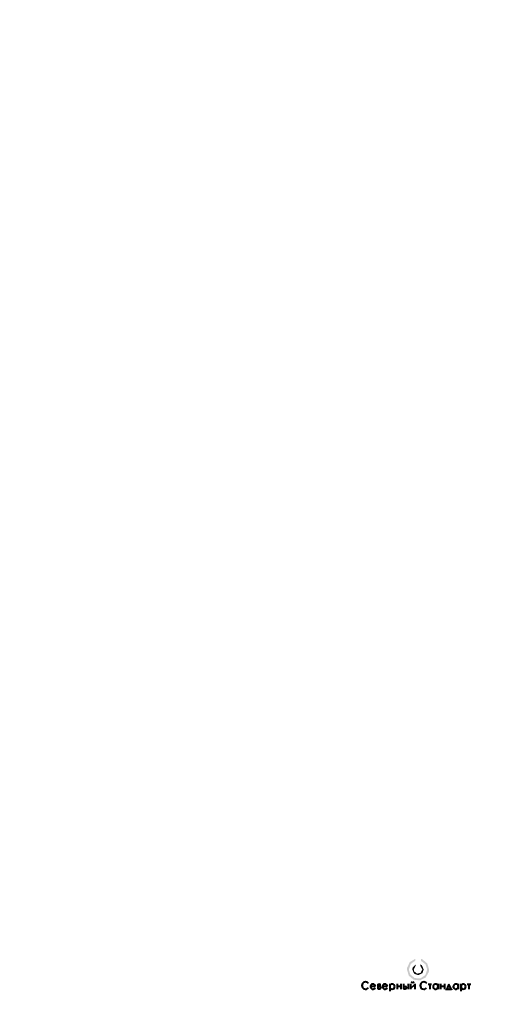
# Model space of a CAD drawing. Header units: millimetres. Extents: x 0 to 594, y 0 to 420.
# Tile 3 of 3: x 394 to 594, y 0 to 420. Entities that reach past the tile are written whole.
import ezdxf

# ---------------------------------------------------------------- set-up
doc = ezdxf.new("R2010")
doc.units = ezdxf.units.MM
doc.linetypes.add('K5LT32768', pattern=[0])

# ---------------------------------------------------------------- blocks, each defined once
blk = doc.blocks.new('U12')
at = {"true_color": 0xff00ff}
blk.add_hatch(color=6, dxfattribs=at).paths.add_polyline_path([(565.66, 19.4), (565.66, 18.55), (567.64, 17.08), (568.34, 14.84), (567.57, 12.49), (565.54, 11.09), (563.07, 11.17), (561.15, 12.72), (560.52, 14.84), (561.3, 17.18), (563.23, 18.56), (563.23, 19.4), (560.91, 17.98), (559.76, 15.51), (559.71, 14.84), (560.5, 12.23), (562.59, 10.49), (565.29, 10.19), (567.71, 11.43), (569.04, 13.8), (569.16, 14.84), (568.37, 17.44), (566.28, 19.18)])
at = {"true_color": 0x0000ff}
blk.add_hatch(color=5, dxfattribs=at).paths.add_polyline_path([(565.45, 17.05), (565.45, 16.33), (566.24, 14.97), (566.24, 14.84), (565.55, 13.42), (564.02, 13.08), (562.8, 14.07), (562.63, 14.84), (563.32, 16.25), (563.43, 16.34), (563.43, 17.05), (562.13, 15.62), (562, 14.84), (562.77, 13.06), (564.59, 12.41), (566.31, 13.29), (566.87, 14.84), (566.1, 16.61)])
at = {"color": 7, "linetype": 'K5LT32768', "lineweight": 40}
for p, q in [((547.24, 8.61), (547.24, 6.53)), ((547.24, 8.61), (547.98, 8.61)), ((552.36, 8.72), (552.36, 5.6)), ((555.49, 8.7), (555.49, 6.44)), ((557.14, 8.7), (557.14, 6.44)), ((558.25, 8.7), (558.25, 6.53)), ((560.24, 8.7), (560.24, 6.44)), ((561.3, 8.7), (561.3, 6.44)), ((561.3, 6.73), (563.05, 8.42)), ((563.05, 8.7), (563.05, 6.44)), ((568.74, 8.61), (570.25, 8.61)), ((569.5, 8.61), (569.5, 6.44)), ((572.98, 8.7), (572.98, 6.44)), ((574.05, 8.7), (574.05, 6.44)), ((575.71, 8.7), (575.71, 6.44)), ((577.65, 8.58), (576.76, 6.51)), ((578.54, 6.51), (577.65, 8.58)), ((581.62, 8.7), (581.62, 6.44)), ((582.69, 8.72), (582.69, 5.6)), ((585.41, 8.61), (586.92, 8.61)), ((586.17, 8.61), (586.17, 6.44)), ((544.16, 7.69), (546.32, 7.69)), ((547.24, 7.63), (547.98, 7.63)), ((547.24, 6.53), (547.98, 6.53)), ((549.27, 7.69), (551.43, 7.69)), ((555.49, 7.67), (557.14, 7.67)), ((558.25, 7.63), (558.99, 7.63)), ((558.25, 6.53), (558.99, 6.53)), ((574.05, 7.67), (575.71, 7.67)), ((576.53, 6.1), (576.53, 6.51)), ((576.53, 6.51), (578.75, 6.51)), ((578.75, 6.51), (578.75, 6.14))]:
    blk.add_line(p, q, dxfattribs=at)
for centre, radius, start, end in [((542.05, 8), 1.53, 37.074, 321.6008), ((545.24, 7.55), 1.08, 7.3391, 332.5516), ((547.81, 8.13), 0.512, 281.1083, 70.9439), ((550.35, 7.55), 1.08, 7.3391, 332.5516), ((553.44, 7.55), 1.08, 0, 180), ((562.19, 10.12), 0.795, 216.4819, 323.681), ((566.91, 8), 1.53, 37.074, 321.6008), ((571.92, 7.55), 1.08, 7.3391, 3.7582), ((580.56, 7.55), 1.08, 7.3391, 3.7582), ((583.77, 7.55), 1.08, 0, 180), ((547.98, 7.08), 0.548, 270, 90), ((553.44, 7.55), 1.08, 180, 0), ((558.99, 7.08), 0.548, 270, 90), ((583.77, 7.55), 1.08, 180, 0)]:
    blk.add_arc(centre, radius, start, end, dxfattribs=at)

msp = doc.modelspace()

# ---------------------------------------------------------------- block references
msp.add_blockref('U12', (0, 0))

doc.saveas('drawing.dxf')
